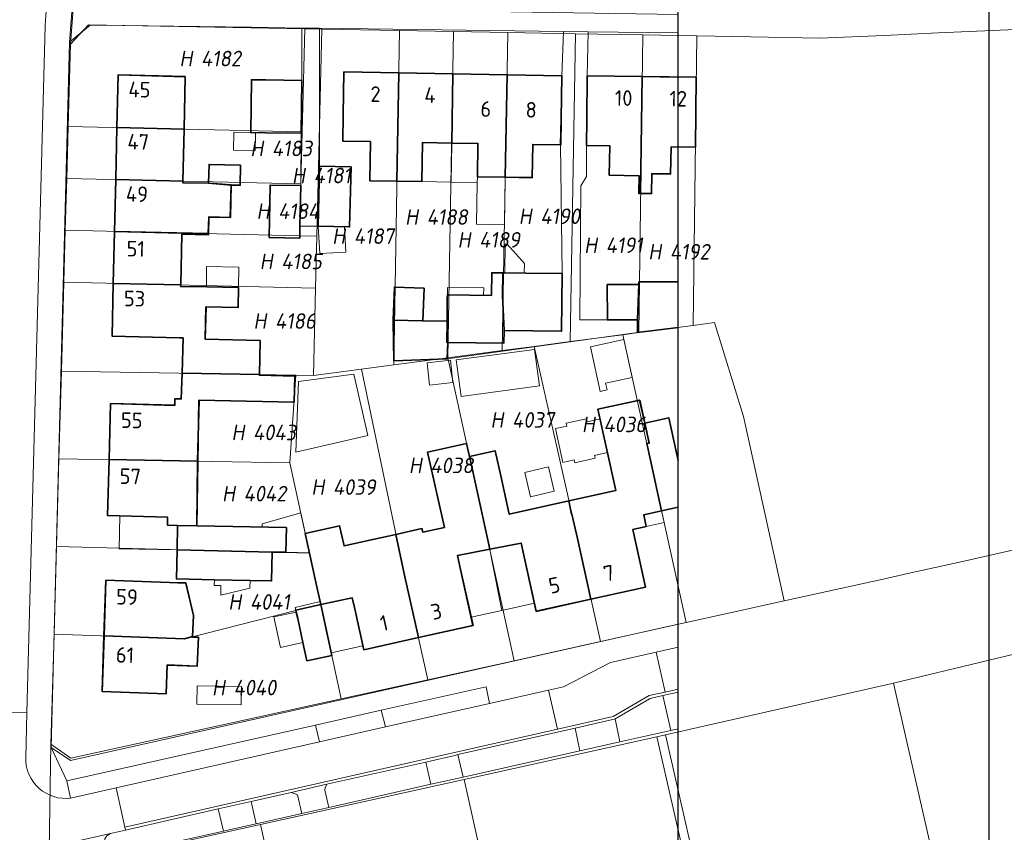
# Model space of a CAD drawing. Header units: metres. Extents: x 140908 to 142262, y 410756 to 411467.
# Tile 10 of 13: x 141767 to 141881, y 411093 to 411187. Entities that reach past the tile are written whole.
import ezdxf
from ezdxf.enums import TextEntityAlignment as Align

# ---------------------------------------------------------------- set-up
doc = ezdxf.new("R2010")
doc.units = ezdxf.units.M
doc.header["$XCLIPFRAME"] = 0
for name, color, linetype, lineweight in [('B-WE-GR-BEPLANTING_CULTUUR_HEESTERS-GV', 90, 'Continuous', 18), ('B-WE-IE-TERREINAFSCHEIDING_KUNSTMATIG_HEKWERK-G', 20, 'IE-TERREINAFSCHEIDING_KUNSTMATIG-SO', 18), ('B-WE-KG-GRENS_PERCEEL-GV', 150, 'Continuous', 18), ('B-WE-KG-GRENS_PERCEEL-S', 150, 'Continuous', 25), ('B-WE-OG-BEBOUWING-G', 7, 'Continuous', 35), ('B-WE-OG-BEBOUWING-GV', 7, 'Continuous', 35), ('B-WE-OG-BEBOUWING-T18', 10, 'Continuous', 18), ('B-WE-OG-BEBOUWING_HUISNUMMER-T18', 10, 'Continuous', 18), ('B-WE-OG-BEBOUWING_LUIFEL-GV', 7, 'Continuous', 18), ('B-WE-OG-BEBOUWING_OVERBOUWING-GV', 7, 'Continuous', 18), ('B-WE-OG-BEBOUWING_SCHUUR-GV', 7, 'Continuous', 18), ('B-WE-OG-TERREIN_ERF-GV', 7, 'Continuous', 18), ('B-WE-VH-OPENVERHARDING-GV', 90, 'Continuous', 18), ('B-WE-VH-OPENVERHARDING_BETONSTRAATSTEEN-GV', 90, 'Continuous', 18), ('B-WE-VH-OPENVERHARDING_SIERBESTRATING-GV', 90, 'Continuous', 18), ('B-WE-VH-OPENVERHARDING_TEGEL-GV', 90, 'Continuous', 18)]:
    doc.layers.add(name, color=color, linetype=linetype, lineweight=lineweight)
doc.styles.add('NLCS-ISO', font='NLCS-ISO.ttf', dxfattribs={"height": 1.8})
doc.styles.add('NLCS-ISO-M1000-T18', font='NLCS-ISO.ttf', dxfattribs={"height": 1.8})
doc.linetypes.add('IE-TERREINAFSCHEIDING_KUNSTMATIG-SO', pattern='A,4,[82,NLCS.SHX,S=0.75,R=90,X=0,Y=0],4,-2', length=10)
picture_1 = doc.add_image_def('image1.ecw', size_in_pixel=(250000, 250000))

# ---------------------------------------------------------------- blocks, each defined once
blk = doc.blocks.new('SKG-PERCEELNUMMER-SO')
at = {"style": 'NLCS-ISO', "oblique": 10, "flags": 1}
for tag, p in [('GEMEENTECODE', (0, 2.55)), ('PERCEELGROOTTE', (0, -2.45))]:
    blk.add_attdef(tag, text='', height=1.8, dxfattribs=at).set_placement(p, align=Align.MIDDLE_CENTER)
at = {"style": 'NLCS-ISO', "oblique": 10}
blk.add_attdef('SECTIE', text='', height=1.8, dxfattribs=at).set_placement((-0.5, 0), align=Align.MIDDLE_RIGHT)
blk.add_attdef('PERCEELNUMMER', text='', height=1.8, dxfattribs=at).set_placement((0.5, 0), align=Align.MIDDLE_LEFT)
blk = doc.blocks.new('BGT')
at = {"layer": 'B-WE-GR-BEPLANTING_CULTUUR_HEESTERS-GV'}
for points in [[(119.53, 45.78), (119.14, 47.72), (107.02, 45), (107.52, 43.07)], [(99.43, 43.29), (70.71, 36.84), (71.15, 34.85), (76.39, 36.03), (99.88, 41.34)]]:
    blk.add_lwpolyline(points, close=True, dxfattribs=at)
at = {"layer": 'B-WE-IE-TERREINAFSCHEIDING_KUNSTMATIG_HEKWERK-G'}
blk.add_lwpolyline([(127.74, 110.32), (127.93, 95.45)], dxfattribs=at)
at = {"layer": 'B-WE-OG-BEBOUWING-GV'}
for points in [[(84.39, 118.21), (76.64, 118.42), (76.49, 112.32), (84.25, 112.14)], [(109.05, 118.65), (102.71, 118.76), (102.63, 113.76), (102.58, 110.76), (105.77, 110.7), (105.69, 106.19), (108.83, 106.14)], [(115.3, 118.54), (109.05, 118.65), (108.83, 106.14), (111.7, 106.09), (111.78, 110.6), (115.16, 110.54)], [(121.55, 118.43), (115.3, 118.54), (115.16, 110.54), (118.19, 110.49), (118.13, 106.65), (121.34, 106.59)], [(121.55, 118.43), (121.34, 106.59), (124.44, 106.54), (124.51, 110.38), (127.74, 110.32), (127.8, 113.32), (127.89, 118.32)], [(137.15, 118.21), (130.81, 118.3), (130.75, 113.31), (130.71, 110.27), (133.42, 110.22), (133.36, 106.81), (136.8, 106.75), (136.76, 104.72), (136.98, 104.72)], [(97.86, 117.78), (93.71, 117.83), (92.02, 117.85), (91.95, 111.75), (93.63, 111.73), (97.78, 111.68)], [(84.25, 112.14), (76.49, 112.32), (76.35, 106.32), (84.12, 106.14)], [(90.78, 107.99), (87.13, 108.07), (87.08, 105.89), (89.67, 105.69), (90.73, 105.67)], [(103.54, 107.79), (99.9, 107.88), (99.73, 100.93), (103.37, 100.84)], [(89.67, 105.69), (87.08, 105.89), (84.12, 105.95), (84.12, 106.14), (76.35, 106.32), (76.21, 100.32), (87.05, 100.07), (87.1, 101.99), (89.59, 101.94)], [(97.72, 105.62), (94.19, 105.68), (94.08, 99.61), (97.61, 99.55), (97.63, 100.94)], [(83.99, 100.01), (87.05, 99.95), (87.05, 100.07), (76.21, 100.32), (76.07, 94.32), (83.86, 94.14)], [(121.04, 92.91), (121.08, 95.54), (119.79, 95.56), (119.75, 92.93), (114.66, 93), (114.65, 92.6), (114.62, 89.95), (114.58, 87.51), (114.7, 87.51), (121.19, 87.42), (121.21, 88.88)], [(127.93, 95.45), (123.71, 95.51), (121.28, 95.54), (121.08, 95.54), (121.04, 92.91), (121.21, 88.88), (127.84, 88.79)], [(86.78, 91.62), (90.5, 91.54), (90.55, 93.83), (86.87, 93.91), (83.85, 93.98), (83.86, 94.14), (76.07, 94.32), (75.93, 88.23), (83.72, 88.04), (84.14, 88.03), (84.02, 83.94), (92.95, 83.79), (93.03, 87.73), (86.7, 87.87)], [(108.4, 90.06), (111.78, 89.99), (111.82, 89.99), (111.97, 93.77), (108.55, 93.9), (108.41, 90.12)], [(136.78, 94.19), (133.13, 94.18), (133.14, 90.11), (136.6, 90.12)], [(108.4, 90.06), (108.4, 89.84), (108.48, 85.38), (114.65, 85.61), (114.7, 87.51), (114.58, 87.51), (114.62, 89.95), (111.82, 89.99), (111.78, 89.99)], [(85.97, 80.84), (96.98, 80.6), (97.04, 83.61), (92.95, 83.7), (92.95, 83.79), (84.02, 83.94), (83.93, 80.97), (83.19, 80.99), (83.17, 80.23), (75.76, 80.43), (75.59, 73.96), (85.82, 73.77)], [(138.11, 73.91), (137.69, 75.82), (137.96, 75.88), (137.45, 78.18), (136.87, 80.82), (132.04, 79.78), (134.13, 70.4), (128.68, 69.18), (128.99, 67.66), (129.04, 67.67), (129.68, 64.83), (131.24, 57.83), (137.55, 59.23), (136.08, 65.9), (137.63, 66.24), (137.34, 67.58), (139.4, 68.04)], [(116.11, 61.61), (115.83, 62.88), (119.57, 63.6), (117.41, 73.47), (117.22, 74.31), (116.88, 75.84), (112.37, 74.83), (114.31, 66.13), (111.82, 65.58), (111.72, 65.99), (108.72, 65.32), (109.75, 60.4), (111.31, 53.4), (117.62, 54.81)], [(85.82, 73.77), (75.59, 73.96), (75.42, 67.49), (82.34, 67.31), (82.32, 66.39), (83.5, 66.36), (85.73, 66.32)], [(129.04, 67.67), (128.99, 67.66), (128.68, 69.18), (121.81, 67.65), (120.83, 72.08), (120.19, 74.97), (117.22, 74.31), (117.41, 73.47), (119.57, 63.6), (123.18, 64.31), (124.93, 56.43), (131.24, 57.83), (129.68, 64.83)], [(96.07, 66.1), (85.73, 66.32), (83.5, 66.36), (83.44, 63.54), (94.43, 63.25), (94.43, 63.28), (96.01, 63.25)], [(109.75, 60.4), (108.72, 65.32), (106.04, 64.73), (102.72, 63.99), (102.21, 66.3), (98.24, 65.42), (98.32, 65.09), (99.58, 59.27), (100.03, 57.2), (103.67, 57.98), (103.92, 56.87), (105.01, 51.99), (111.31, 53.4)], [(94.43, 63.25), (83.44, 63.54), (83.37, 60.17), (87.76, 60.08), (91.87, 59.99), (94.36, 59.94)], [(84.45, 59.7), (82.57, 59.77), (75.23, 60.02), (75, 53.59), (84.29, 53.27), (85.23, 53.51), (85.33, 55.94)], [(100.03, 57.2), (97.15, 56.58), (97.2, 56.35), (97.37, 55.6), (97.97, 52.81), (98.43, 50.72), (101.31, 51.34)], [(85.9, 53.44), (85.23, 53.46), (85.23, 53.51), (84.29, 53.27), (75, 53.59), (74.78, 47.17), (82.19, 46.9), (82.31, 50.23), (85.78, 50.1)]]:
    blk.add_lwpolyline(points, close=True, dxfattribs=at)
for points in [[(141.31, 118.16), (137.15, 118.21), (136.98, 104.72), (138.23, 104.69), (138.27, 107), (140.44, 106.96), (140.5, 110.1), (141.31, 110.08)], [(141.31, 94.51), (136.78, 94.5), (136.78, 94.19), (136.6, 90.12), (136.61, 88.65), (141.31, 89.22)], [(141.31, 73.84), (140.22, 78.79), (137.45, 78.18), (137.96, 75.88), (137.69, 75.82), (138.11, 73.91), (139.4, 68.04), (141.31, 68.46)]]:
    blk.add_lwpolyline(points, dxfattribs=at)
at = {"layer": 'B-WE-OG-BEBOUWING_LUIFEL-GV'}
for points in [[(92.47, 109.67), (92.51, 111.74), (91.95, 111.75), (90.01, 111.79), (89.97, 109.71)], [(115.08, 106.03), (115.16, 110.54), (111.78, 110.6), (111.7, 106.09)], [(115.08, 106.03), (118.11, 105.97), (118.13, 106.65), (118.19, 110.49), (115.16, 110.54)], [(121.24, 101.1), (121.34, 106.59), (118.13, 106.65), (118.11, 105.97), (118.03, 101.16)], [(99.92, 97.76), (102.93, 97.94), (102.76, 100.86), (99.73, 100.93)], [(123.54, 95.51), (123.55, 96.62), (121.58, 98.84), (121.32, 98.84), (121.28, 95.54)], [(86.84, 93.91), (90.55, 93.83), (90.56, 96.19), (86.85, 96.27)], [(114.68, 93.86), (114.66, 93), (118.84, 92.94), (118.86, 93.8)], [(128.01, 73.64), (129.32, 73.93), (129.39, 73.6), (131.72, 74.11), (131.65, 74.45), (133.15, 74.78), (132.29, 78.67), (130.79, 78.34), (130.72, 78.68), (128.38, 78.16), (128.46, 77.83), (127.16, 77.54)], [(76.84, 67.45), (76.76, 63.67), (83.44, 63.54), (83.5, 66.36), (82.32, 66.39), (82.34, 67.31)], [(96.07, 66.1), (96.01, 63.25), (98.73, 63.19), (97.72, 67.81), (93.27, 66.55), (93.27, 66.16)], [(137.63, 66.24), (139.7, 66.69), (139.4, 68.04), (137.34, 67.58)], [(120.94, 56.54), (124.71, 57.39), (123.18, 64.31), (119.57, 63.6), (119.81, 62.34)], [(120.94, 56.54), (119.81, 62.34), (119.57, 63.6), (115.83, 62.88), (117.41, 55.75)], [(91.87, 59.99), (87.76, 60.08), (87.74, 59.42), (88.5, 59.4), (88.48, 58.29), (91.86, 59.12)], [(100.03, 57.2), (101.24, 51.64), (104.9, 52.46), (103.67, 57.98)], [(97.2, 56.35), (94.6, 55.79), (95.37, 52.24), (97.97, 52.81), (97.37, 55.6)]]:
    blk.add_lwpolyline(points, close=True, dxfattribs=at)
at = {"layer": 'B-WE-OG-BEBOUWING_OVERBOUWING-GV'}
for points in [[(136.01, 83.45), (135.04, 87.85), (131.18, 87.01), (132.32, 81.85), (133.1, 82.02), (132.93, 82.79)], [(116.25, 81.25), (125.29, 82.47), (124.72, 86.7), (115.69, 85.48)], [(97.15, 74.83), (105.46, 76.73), (103.84, 83.83), (97.47, 82.97)], [(126.33, 73.13), (123.61, 72.49), (124.27, 69.66), (126.99, 70.3)], [(85.73, 45.71), (90.86, 45.62), (90.9, 47.75), (85.76, 47.84)]]:
    blk.add_lwpolyline(points, close=True, dxfattribs=at)
at = {"layer": 'B-WE-OG-BEBOUWING_SCHUUR-GV'}
blk.add_lwpolyline([(115, 85.44), (112.31, 85.15), (112.58, 82.58), (115.28, 82.86)], close=True, dxfattribs=at)
at = {"layer": 'B-WE-OG-TERREIN_ERF-GV'}
for points in [[(127.89, 118.32), (128.06, 123.43), (99.88, 123.81), (99.9, 107.88), (103.54, 107.79), (103.37, 100.84), (99.73, 100.93), (97.63, 100.94), (97.61, 99.55), (94.08, 99.61), (94.19, 105.68), (97.72, 105.62), (97.78, 111.68), (93.63, 111.73), (91.95, 111.75), (92.02, 117.85), (93.71, 117.83), (97.86, 117.78), (97.86, 123.83), (92.03, 123.91), (74.14, 124.15), (73.4, 124.16), (71, 122.21), (68.9, 40.69), (71.15, 39.18), (141.31, 54.95)], [(141.31, 123.26), (130.91, 123.4), (130.81, 118.3), (137.15, 118.21), (141.31, 118.16)], [(141.31, 89.22), (136.61, 88.65), (114.65, 85.61), (108.48, 85.38), (108.4, 89.84), (108.4, 90.06), (108.41, 90.12), (108.55, 93.9), (111.97, 93.77), (111.82, 89.99), (114.62, 89.95), (114.65, 92.6), (114.66, 93), (119.75, 92.93), (119.79, 95.56), (121.08, 95.54), (121.28, 95.54), (123.71, 95.51), (127.93, 95.45), (127.74, 110.32), (124.51, 110.38), (124.44, 106.54), (121.34, 106.59), (118.13, 106.65), (118.19, 110.49), (115.16, 110.54), (111.78, 110.6), (111.7, 106.09), (108.83, 106.14), (105.69, 106.19), (105.77, 110.7), (102.58, 110.76), (102.63, 113.76), (102.71, 118.76), (109.05, 118.65), (115.3, 118.54), (121.55, 118.43), (127.89, 118.32)], [(141.31, 110.08), (140.5, 110.1), (140.44, 106.96), (138.27, 107), (138.23, 104.69), (136.98, 104.72), (136.76, 104.72), (136.8, 106.75), (133.36, 106.81), (133.42, 110.22), (130.71, 110.27), (130.71, 106.67), (130.09, 105.58), (129.96, 90.12), (133.14, 90.11), (133.13, 94.18), (136.78, 94.19), (136.78, 94.5), (141.31, 94.51)], [(141.31, 68.46), (139.4, 68.04), (137.34, 67.58), (137.63, 66.24), (136.08, 65.9), (137.55, 59.23), (131.24, 57.83), (124.93, 56.43), (123.18, 64.31), (119.57, 63.6), (115.83, 62.88), (116.11, 61.61), (117.62, 54.81), (111.31, 53.4), (105.01, 51.99), (103.92, 56.87), (103.67, 57.98), (100.03, 57.2), (99.58, 59.27), (98.32, 65.09), (98.24, 65.42), (102.21, 66.3), (102.72, 63.99), (106.04, 64.73), (108.72, 65.32), (111.72, 65.99), (111.82, 65.58), (114.31, 66.13), (112.37, 74.83), (116.88, 75.84), (117.22, 74.31), (120.19, 74.97), (120.83, 72.08), (121.81, 67.65), (128.68, 69.18), (134.13, 70.4), (132.04, 79.78), (136.87, 80.82), (137.45, 78.18), (140.22, 78.79), (141.31, 73.84)], [(141.31, 42.87), (140.45, 42.67), (134.56, 41.36), (129.96, 40.32), (116.48, 37.28), (114, 36.72), (112.76, 36.44), (101.65, 33.93), (100.95, 33.77), (98.56, 33.23), (97.84, 33.07), (92.57, 31.88), (89.94, 31.28), (88.8, 31.02), (85, 30.17)]]:
    blk.add_lwpolyline(points, dxfattribs=at)
for points in [[(84.25, 112.14), (84.12, 106.14), (84.12, 105.95), (87.08, 105.89), (87.13, 108.07), (90.78, 107.99), (90.73, 105.67), (89.67, 105.69), (89.59, 101.94), (87.1, 101.99), (87.05, 100.07), (87.05, 99.95), (83.99, 100.01), (83.86, 94.14), (83.85, 93.98), (86.87, 93.91), (90.55, 93.83), (90.5, 91.54), (86.78, 91.62), (86.7, 87.87), (93.03, 87.73), (92.95, 83.79), (92.95, 83.7), (97.04, 83.61), (96.98, 80.6), (85.97, 80.84), (85.82, 73.77), (85.73, 66.32), (96.07, 66.1), (96.01, 63.25), (94.43, 63.28), (94.43, 63.25), (94.36, 59.94), (91.87, 59.99), (87.76, 60.08), (83.37, 60.17), (83.44, 63.54), (83.5, 66.36), (82.32, 66.39), (82.34, 67.31), (75.42, 67.49), (75.59, 73.96), (75.76, 80.43), (83.17, 80.23), (83.19, 80.99), (83.93, 80.97), (84.02, 83.94), (84.14, 88.03), (83.72, 88.04), (75.93, 88.23), (76.07, 94.32), (76.21, 100.32), (76.35, 106.32), (76.49, 112.32), (76.64, 118.42), (84.39, 118.21)], [(82.57, 59.77), (84.45, 59.7), (85.33, 55.94), (85.23, 53.51), (85.23, 53.46), (85.9, 53.44), (85.78, 50.1), (82.31, 50.23), (82.19, 46.9), (74.78, 47.17), (75, 53.59), (75.23, 60.02)], [(98.43, 50.72), (97.97, 52.81), (97.37, 55.6), (97.2, 56.35), (97.15, 56.58), (100.03, 57.2), (101.31, 51.34)]]:
    blk.add_lwpolyline(points, close=True, dxfattribs=at)
at = {"layer": 'B-WE-VH-OPENVERHARDING-GV'}
for points in [[(99.88, 123.81), (97.86, 123.83), (97.86, 117.78), (97.78, 111.68), (97.72, 105.62), (97.63, 100.94), (99.73, 100.93), (99.9, 107.88)], [(136.6, 90.12), (133.14, 90.11), (129.96, 90.12), (130.09, 105.58), (130.71, 106.67), (130.71, 110.27), (130.75, 113.31), (130.81, 118.3), (130.91, 123.4), (128.06, 123.43), (127.89, 118.32), (127.8, 113.32), (127.74, 110.32), (127.93, 95.45), (127.84, 88.79), (121.21, 88.88), (121.19, 87.42), (114.7, 87.51), (114.65, 85.61), (136.61, 88.65)], [(112.76, 36.44), (112.17, 39.02), (100.75, 36.44), (100.56, 36.04), (100.49, 35.75), (100.95, 33.77), (101.65, 33.93)], [(97.34, 35.21), (97.18, 35.32), (96.63, 35.5), (92, 34.45), (92.57, 31.88), (97.84, 33.07)]]:
    blk.add_lwpolyline(points, close=True, dxfattribs=at)
at = {"layer": 'B-WE-VH-OPENVERHARDING_BETONSTRAATSTEEN-GV'}
for points in [[(60.57, 44.81), (66.1, 44.73), (68.21, 124.05), (68.23, 124.74), (68.57, 128.74), (68.92, 132.92), (58.91, 133.03), (58.84, 125.91)], [(141.31, 52.28), (138.76, 51.7), (139.8, 47.1), (141.31, 47.45)], [(141.31, 47.45), (139.8, 47.1), (137.95, 46.69), (133.8, 44.29), (127.36, 42.83), (77.42, 31.5), (77.5, 31.16), (88.18, 33.59), (92, 34.45), (96.63, 35.5), (100.75, 36.44), (112.17, 39.02), (115.51, 39.78), (115.88, 39.87), (129.43, 42.94), (133.93, 43.96), (134.02, 44.01), (138.08, 46.36), (139.55, 46.69), (141.31, 47.09)], [(141.31, 47.09), (139.55, 46.69), (140.45, 42.67), (141.31, 42.87)], [(65.96, 39.46), (66.1, 44.73), (60.57, 44.81), (60.23, 31.83)], [(69.08, 29.26), (75.74, 30.76), (77.5, 31.16), (77.42, 31.5), (76.39, 36.03), (71.15, 34.85)]]:
    blk.add_lwpolyline(points, dxfattribs=at)
for points in [[(139.8, 47.1), (138.76, 51.7), (133.49, 50.52), (128.07, 47.71), (126.35, 47.32), (127.36, 42.83), (133.8, 44.29), (137.95, 46.69)], [(119.53, 45.78), (107.52, 43.07), (99.88, 41.34), (76.39, 36.03), (77.42, 31.5), (127.36, 42.83), (126.35, 47.32)], [(107.02, 45), (99.43, 43.29), (99.88, 41.34), (107.52, 43.07)], [(134.02, 44.01), (133.93, 43.96), (129.43, 42.94), (129.96, 40.32), (134.56, 41.36)], [(115.88, 39.87), (115.51, 39.78), (112.17, 39.02), (112.76, 36.44), (114, 36.72), (116.48, 37.28)], [(92, 34.45), (88.18, 33.59), (88.8, 31.02), (89.94, 31.28), (92.57, 31.88)]]:
    blk.add_lwpolyline(points, close=True, dxfattribs=at)
blk.add_lwpolyline([(71.15, 34.85, -0.455247), (65.96, 39.46)], format="xyb", dxfattribs=at)
at = {"layer": 'B-WE-VH-OPENVERHARDING_SIERBESTRATING-GV'}
blk.add_lwpolyline([(139.55, 46.69), (138.08, 46.36), (134.02, 44.01), (134.56, 41.36), (140.45, 42.67)], close=True, dxfattribs=at)
at = {"layer": 'B-WE-VH-OPENVERHARDING_TEGEL-GV'}
for points in [[(71.82, 132.61), (68.92, 132.92), (68.57, 128.74), (68.23, 124.74), (68.21, 124.05), (66.1, 44.73), (65.96, 39.46)], [(71.15, 34.85), (70.71, 36.84), (68.9, 40.69), (71, 122.21), (71.39, 127.21), (71.49, 128.39), (71.52, 128.78), (71.55, 129.13), (71.8, 132.26), (71.82, 132.61)], [(141.31, 125.4), (97.8, 126.07), (94.16, 126.03), (74.82, 126.27), (74.8, 128.73), (71.52, 128.78), (71.49, 128.39), (72.74, 128.36), (72.71, 127.18), (71.39, 127.21), (71, 122.21), (73.4, 124.16), (74.14, 124.15), (92.03, 123.91), (97.86, 123.83)], [(97.86, 123.83), (99.88, 123.81), (128.06, 123.43), (130.91, 123.4), (141.31, 123.26)], [(141.31, 54.95), (71.15, 39.18), (68.9, 40.69), (70.71, 36.84), (99.43, 43.29)], [(99.43, 43.29), (107.02, 45), (119.14, 47.72), (119.53, 45.78), (126.35, 47.32), (128.07, 47.71), (133.49, 50.52), (138.76, 51.7), (141.31, 52.28)]]:
    blk.add_lwpolyline(points, dxfattribs=at)
for points in [[(129.96, 40.32), (129.43, 42.94), (115.88, 39.87), (116.48, 37.28)], [(100.49, 35.75), (100.56, 36.04), (100.75, 36.44), (96.63, 35.5), (97.18, 35.32), (97.34, 35.21), (97.84, 33.07), (98.56, 33.23), (100.95, 33.77)], [(75.34, 27.99), (85, 30.17), (88.8, 31.02), (88.18, 33.59), (77.5, 31.16), (75.74, 30.76), (75.33, 30.48), (75.11, 30.14)]]:
    blk.add_lwpolyline(points, close=True, dxfattribs=at)
blk.add_lwpolyline([(65.96, 39.46, 0.455247), (71.15, 34.85)], format="xyb", dxfattribs=at)
at = {"layer": 'B-WE-OG-BEBOUWING-T18', "style": 'NLCS-ISO-M1000-T18'}
for s, rotation, p in [('45', 358.6, (79.1, 116.72)), ('2', 359, (106.36, 116.19)), ('4', 359, (112.65, 116.08)), ('10', 359.3, (135.02, 115.74)), ('12', 359.3, (141.32, 115.66)), ('6', 359, (119.1, 114.47)), ('8', 359, (124.34, 114.38)), ('47', 358.6, (78.96, 110.68)), ('49', 358.6, (78.81, 104.64)), ('51', 358.6, (78.67, 98.32)), ('53', 358.6, (78.53, 92.57)), ('55', 358.5, (78.21, 78.5)), ('57', 358.5, (78.04, 72.03)), ('7', 12.5, (133.32, 60.85)), ('5', 12.5, (127.01, 59.45)), ('59', 358, (77.66, 58.09)), ('3', 12.6, (113.38, 56.42)), ('1', 12.6, (107.35, 55.07)), ('61', 358, (77.43, 51.38))]:
    blk.add_text(s, height=1.8, rotation=rotation, dxfattribs=at).set_placement(p, align=Align.MIDDLE)

msp = doc.modelspace()

# ---------------------------------------------------------------- linework, layer by layer
msp.add_lwpolyline([(141475.278, 411043.053), (141843.346, 411043.053), (141843.346, 411263.633), (141475.278, 411263.633)], close=True)
at = {"layer": 'B-WE-KG-GRENS_PERCEEL-GV'}
for points in [[(141755.133, 411080.394), (141770.659, 411088.918), (141770.913, 411103.6), (141771.266, 411116.297), (141771.545, 411126.404), (141771.827, 411136.563), (141772.108, 411146.679), (141772.393, 411156.961), (141772.561, 411162.959), (141772.726, 411168.957), (141772.893, 411174.954), (141773.156, 411184.455), (141774.244, 411198.764), (141774.851, 411205.803), (141775.368, 411211.781), (141775.884, 411217.758), (141776.401, 411223.736), (141777.15, 411232.417), (141777.882, 411240.885), (141778.399, 411246.863), (141778.914, 411252.84), (141779.431, 411258.818), (141780.111, 411266.691), (141781.134, 411281.117)], [(141774.244, 411198.764), (141773.156, 411184.455), (141775.233, 411186.694), (141800.214, 411186.239), (141802.192, 411186.203), (141811.166, 411186.04), (141817.415, 411185.926), (141823.664, 411185.813), (141831.487, 411185.67), (141839.248, 411185.529), (141845.498, 411185.415), (141851.746, 411185.301), (141859.712, 411185.157), (141867.145, 411185.484), (141873.389, 411185.757), (141879.632, 411186.03), (141887.585, 411186.377)], [(141886.189, 411126.943), (141876.17, 411124.701), (141869.857, 411123.289), (141867.005, 411122.657), (141855.583, 411120.126), (141848.462, 411118.548), (141844.278, 411117.623), (141834.358, 411115.428), (141824.417, 411113.23), (141814.436, 411111.022), (141804.433, 411108.809), (141773.205, 411101.966), (141770.913, 411103.6), (141770.659, 411088.918), (141795.101, 411094.316), (141818.629, 411099.512), (141840.9, 411104.424), (141841.877, 411104.646), (141868.206, 411110.626), (141892.4, 411116.442)]]:
    msp.add_lwpolyline(points, dxfattribs=at)
for points in [[(141773.156, 411184.455), (141772.893, 411174.954), (141799.923, 411174.32), (141800.214, 411186.239), (141775.233, 411186.694)], [(141799.777, 411168.322), (141799.63, 411162.322), (141801.607, 411162.276), (141802.192, 411186.203), (141800.214, 411186.239), (141799.923, 411174.32)], [(141801.461, 411156.279), (141801.214, 411146.188), (141806.757, 411146.918), (141810.489, 411147.409), (141811.166, 411186.04), (141802.192, 411186.203), (141801.607, 411162.276)], [(141811.166, 411186.04), (141810.489, 411147.409), (141816.756, 411148.235), (141817.415, 411185.926)], [(141817.415, 411185.926), (141816.756, 411148.235), (141823.021, 411149.06), (141823.664, 411185.813)], [(141823.664, 411185.813), (141823.021, 411149.06), (141826.706, 411149.546), (141830.864, 411150.094), (141831.487, 411185.67)], [(141830.864, 411150.094), (141836.951, 411150.896), (141838.798, 411151.14), (141839.248, 411185.529), (141831.487, 411185.67)], [(141838.798, 411151.14), (141845.06, 411151.965), (141845.498, 411185.415), (141839.248, 411185.529)], [(141772.726, 411168.957), (141799.777, 411168.322), (141799.923, 411174.32), (141772.893, 411174.954)], [(141772.561, 411162.959), (141799.63, 411162.322), (141799.777, 411168.322), (141772.726, 411168.957)], [(141772.393, 411156.961), (141801.461, 411156.279), (141801.607, 411162.276), (141799.63, 411162.322), (141772.561, 411162.959)], [(141772.393, 411156.961), (141772.108, 411146.679), (141799.175, 411146.221), (141801.214, 411146.188), (141801.461, 411156.279)], [(141838.798, 411151.14), (141836.951, 411150.896), (141844.278, 411117.623), (141848.462, 411118.548), (141855.583, 411120.126), (141850.886, 411141.455), (141847.532, 411152.291), (141845.06, 411151.965)], [(141830.864, 411150.094), (141826.706, 411149.546), (141831.717, 411127.328), (141834.358, 411115.428), (141844.278, 411117.623), (141836.951, 411150.896)], [(141823.021, 411149.06), (141816.756, 411148.235), (141824.417, 411113.23), (141834.358, 411115.428), (141831.717, 411127.328), (141826.706, 411149.546)], [(141810.489, 411147.409), (141806.757, 411146.918), (141811.779, 411122.904), (141814.436, 411111.022), (141824.417, 411113.23), (141816.756, 411148.235)], [(141771.827, 411136.563), (141798.507, 411136.087), (141799.175, 411146.221), (141772.108, 411146.679)], [(141798.507, 411136.087), (141800.778, 411125.635), (141801.983, 411120.084), (141804.433, 411108.809), (141814.436, 411111.022), (141811.779, 411122.904), (141806.757, 411146.918), (141801.214, 411146.188), (141799.175, 411146.221)], [(141771.827, 411136.563), (141771.545, 411126.404), (141800.778, 411125.635), (141798.507, 411136.087)], [(141771.545, 411126.404), (141771.266, 411116.297), (141786.32, 411115.77), (141799.198, 411119.028), (141799.115, 411119.389), (141801.983, 411120.084), (141800.778, 411125.635)], [(141771.266, 411116.297), (141770.913, 411103.6), (141773.205, 411101.966), (141804.433, 411108.809), (141801.983, 411120.084), (141799.115, 411119.389), (141799.198, 411119.028), (141786.32, 411115.77)], [(141878.152, 411066.994), (141868.206, 411110.626), (141841.877, 411104.646), (141851.815, 411061.068)], [(141818.629, 411099.512), (141828.339, 411055.787), (141850.838, 411060.848), (141840.9, 411104.424)], [(141840.9, 411104.424), (141850.838, 411060.848), (141851.815, 411061.068), (141841.877, 411104.646)], [(141804.876, 411050.509), (141828.339, 411055.787), (141818.629, 411099.512), (141795.101, 411094.316)], [(141770.659, 411088.918), (141776.604, 411044.149), (141804.876, 411050.509), (141795.101, 411094.316)]]:
    msp.add_lwpolyline(points, close=True, dxfattribs=at)
at = {"layer": 'B-WE-OG-BEBOUWING-G'}
for points in [[(141786.42, 411180.71), (141778.67, 411180.92), (141778.527, 411174.822), (141786.286, 411174.64)], [(141811.08, 411181.149), (141804.74, 411181.26), (141804.66, 411176.26), (141804.612, 411173.261), (141807.802, 411173.205), (141807.723, 411168.694), (141810.861, 411168.639)], [(141817.33, 411181.04), (141811.08, 411181.149), (141810.861, 411168.639), (141813.733, 411168.588), (141813.811, 411173.1), (141817.19, 411173.041)], [(141823.579, 411180.931), (141817.33, 411181.04), (141817.19, 411173.041), (141820.225, 411172.988), (141820.158, 411169.149), (141823.372, 411169.093)], [(141823.579, 411180.931), (141823.372, 411169.093), (141826.476, 411169.039), (141826.544, 411172.878), (141829.776, 411172.821), (141829.83, 411175.82), (141829.92, 411180.82)], [(141839.185, 411180.717), (141832.84, 411180.8), (141832.78, 411175.81), (141832.743, 411172.769), (141835.449, 411172.722), (141835.39, 411169.314), (141838.832, 411169.254), (141838.797, 411167.223), (141839.008, 411167.219)], [(141845.435, 411180.635), (141839.185, 411180.717), (141839.008, 411167.219), (141840.26, 411167.197), (141840.3, 411169.504), (141842.473, 411169.466), (141842.528, 411172.598), (141845.329, 411172.549)], [(141786.286, 411174.64), (141778.527, 411174.822), (141778.386, 411168.824), (141786.154, 411168.642)], [(141791.707, 411168.194), (141789.112, 411168.389), (141786.15, 411168.454), (141786.154, 411168.642), (141778.386, 411168.824), (141778.244, 411162.825), (141789.086, 411162.57), (141789.128, 411164.496), (141791.625, 411164.441)], [(141786.02, 411162.515), (141789.083, 411162.448), (141789.086, 411162.57), (141778.244, 411162.825), (141778.103, 411156.827), (141785.891, 411156.644)], [(141829.961, 411157.951), (141825.744, 411158.009), (141823.317, 411158.043), (141823.11, 411158.046), (141823.073, 411155.414), (141823.243, 411151.386), (141829.869, 411151.294)], [(141788.815, 411154.125), (141792.533, 411154.043), (141792.583, 411156.332), (141788.899, 411156.413), (141785.887, 411156.479), (141785.891, 411156.644), (141778.103, 411156.827), (141777.96, 411150.73), (141785.756, 411150.543), (141786.173, 411150.533), (141786.053, 411146.443), (141794.981, 411146.292), (141795.067, 411150.232), (141788.733, 411150.371)], [(141788.007, 411143.346), (141799.009, 411143.104), (141799.075, 411146.115), (141794.979, 411146.205), (141794.981, 411146.292), (141786.053, 411146.443), (141785.965, 411143.472), (141785.225, 411143.494), (141785.203, 411142.737), (141777.79, 411142.93), (141777.62, 411136.46), (141787.851, 411136.277)], [(141840.14, 411136.41), (141839.719, 411138.323), (141839.993, 411138.384), (141839.484, 411140.681), (141838.898, 411143.325), (141834.072, 411142.287), (141836.162, 411132.898), (141830.715, 411131.686), (141831.023, 411130.165), (141831.075, 411130.176), (141831.717, 411127.328), (141833.27, 411120.33), (141839.58, 411121.73), (141838.11, 411128.4), (141839.66, 411128.74), (141839.37, 411130.08), (141841.433, 411130.54)], [(141818.14, 411124.117), (141817.86, 411125.38), (141821.599, 411126.107), (141819.44, 411135.969), (141819.257, 411136.809), (141818.915, 411138.343), (141814.401, 411137.336), (141816.343, 411128.635), (141813.849, 411128.08), (141813.756, 411128.495), (141810.75, 411127.826), (141811.779, 411122.904), (141813.345, 411115.9), (141819.65, 411117.31)], [(141831.075, 411130.176), (141831.023, 411130.165), (141830.715, 411131.686), (141823.846, 411130.157), (141822.862, 411134.581), (141822.219, 411137.47), (141819.257, 411136.809), (141819.44, 411135.969), (141821.599, 411126.107), (141825.21, 411126.81), (141826.96, 411118.93), (141833.27, 411120.33), (141831.717, 411127.328)], [(141787.851, 411136.277), (141777.62, 411136.46), (141777.45, 411129.99), (141784.371, 411129.81), (141784.349, 411128.888), (141785.53, 411128.864), (141787.76, 411128.818)], [(141811.779, 411122.904), (141810.75, 411127.826), (141808.07, 411127.23), (141804.753, 411126.492), (141804.239, 411128.799), (141800.277, 411127.918), (141800.348, 411127.594), (141801.616, 411121.769), (141802.066, 411119.703), (141805.701, 411120.486), (141805.95, 411119.37), (141807.04, 411114.49), (141813.345, 411115.9)], [(141786.478, 411122.206), (141784.601, 411122.27), (141777.26, 411122.52), (141777.035, 411116.095), (141786.32, 411115.77), (141787.261, 411116.008), (141787.366, 411118.438)], [(141787.93, 411115.938), (141787.259, 411115.962), (141787.261, 411116.008), (141786.32, 411115.77), (141777.035, 411116.095), (141776.81, 411109.67), (141784.22, 411109.4), (141784.34, 411112.73), (141787.81, 411112.6)]]:
    msp.add_lwpolyline(points, close=True, dxfattribs=at)

# ---------------------------------------------------------------- block references
msp.add_blockref('BGT', (141702.033, 411062.502))
at = {"layer": 'B-WE-KG-GRENS_PERCEEL-S'}
for p, values in [((141787.737, 411182.806), {'PERCEELNUMMER': '4182', 'SECTIE': 'H'}), ((141795.921, 411172.419), {'PERCEELNUMMER': '4183', 'SECTIE': 'H'}), ((141800.74, 411169.287), {'PERCEELNUMMER': '4181', 'SECTIE': 'H'}), ((141796.646, 411165.166), {'PERCEELNUMMER': '4184', 'SECTIE': 'H'}), ((141813.798, 411164.492), {'PERCEELNUMMER': '4188', 'SECTIE': 'H'}), ((141826.922, 411164.581), {'PERCEELNUMMER': '4190', 'SECTIE': 'H'}), ((141805.38, 411162.282), {'PERCEELNUMMER': '4187', 'SECTIE': 'H'}), ((141819.863, 411161.858), {'PERCEELNUMMER': '4189', 'SECTIE': 'H'}), ((141834.478, 411161.229), {'PERCEELNUMMER': '4191', 'SECTIE': 'H'}), ((141841.882, 411160.48), {'PERCEELNUMMER': '4192', 'SECTIE': 'H'}), ((141797.009, 411159.364), {'PERCEELNUMMER': '4185', 'SECTIE': 'H'}), ((141796.283, 411152.474), {'PERCEELNUMMER': '4186', 'SECTIE': 'H'}), ((141823.662, 411141.051), {'PERCEELNUMMER': '4037', 'SECTIE': 'H'}), ((141793.745, 411139.601), {'PERCEELNUMMER': '4043', 'SECTIE': 'H'}), ((141834.221, 411140.527), {'PERCEELNUMMER': '4036', 'SECTIE': 'H'}), ((141814.234, 411135.793), {'PERCEELNUMMER': '4038', 'SECTIE': 'H'}), ((141802.973, 411133.288), {'PERCEELNUMMER': '4039', 'SECTIE': 'H'}), ((141792.657, 411132.529), {'PERCEELNUMMER': '4042', 'SECTIE': 'H'}), ((141793.382, 411120.018), {'PERCEELNUMMER': '4041', 'SECTIE': 'H'}), ((141791.493, 411110.12), {'PERCEELNUMMER': '4040', 'SECTIE': 'H'})]:
    msp.add_blockref('SKG-PERCEELNUMMER-SO', p, dxfattribs=at).add_auto_attribs(values)

# ---------------------------------------------------------------- texts
at = {"layer": 'B-WE-OG-BEBOUWING_HUISNUMMER-T18', "style": 'NLCS-ISO-M1000-T18'}
for s, rotation, p in [('45', 358.6, (141781.13, 411179.22)), ('2', 359, (141808.391, 411178.695)), ('4', 359, (141814.686, 411178.585)), ('10', 359.3, (141837.053, 411178.244)), ('12', 359.3, (141843.35, 411178.162)), ('6', 359, (141821.136, 411176.973)), ('8', 359, (141826.371, 411176.882)), ('47', 358.6, (141780.988, 411173.182)), ('49', 358.6, (141780.846, 411167.144)), ('51', 358.6, (141780.698, 411160.825)), ('53', 358.6, (141780.562, 411155.068)), ('55', 358.5, (141780.24, 411141.007)), ('57', 358.5, (141780.07, 411134.537)), ('7', 12.5, (141835.348, 411123.351)), ('5', 12.5, (141829.038, 411121.951)), ('59', 358, (141779.693, 411120.597)), ('3', 12.6, (141815.416, 411118.924)), ('1', 12.6, (141809.384, 411117.576)), ('61', 358, (141779.458, 411113.878))]:
    msp.add_text(s, height=1.8, rotation=rotation, dxfattribs=at).set_placement(p, align=Align.MIDDLE)

# ---------------------------------------------------------------- pictures from other files: only their frames are drawn
image = msp.add_image(picture_1, insert=(133500, 405000), size_in_units=(12500, 12500))
image.set_boundary_path([(158675.613, 124052.01), (167583.64, 129721.086)])
image.dxf.flags = 6

doc.saveas('drawing.dxf')
